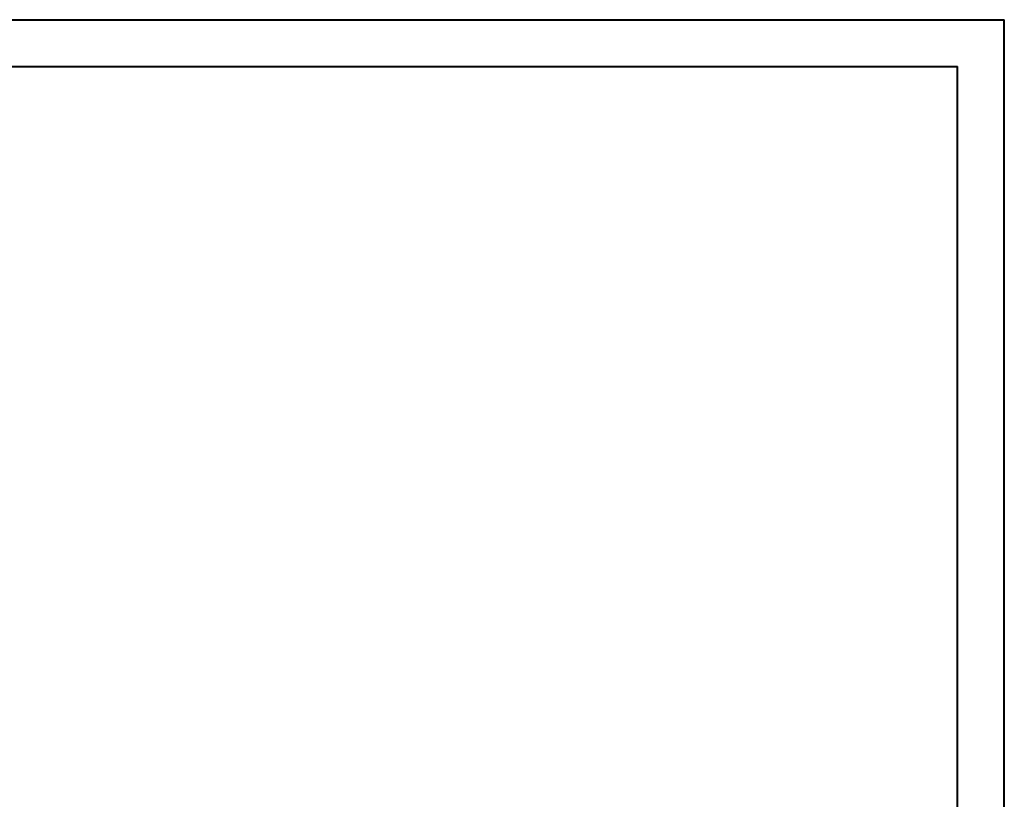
# Model space of a CAD drawing. Header units: millimetres. Extents: x 0 to 210, y 0 to 297.
# Tile 7 of 7: x 105 to 210, y 214 to 297. Entities that reach past the tile are written whole.
import ezdxf

# ---------------------------------------------------------------- set-up
doc = ezdxf.new("R2010")
doc.units = ezdxf.units.MM

msp = doc.modelspace()

# ---------------------------------------------------------------- linework, layer by layer
at = {"color": 7, "linetype": 'Continuous', "lineweight": 40}
for p, q in [((0.08, 297.21), (210.08, 297.21)), ((210.08, 0.21), (210.08, 297.21)), ((210.08, 292.21), (210.08, 297.21)), ((10.08, 292.21), (205.08, 292.21)), ((205.08, 5.21), (205.08, 292.21))]:
    msp.add_line(p, q, dxfattribs=at)

doc.saveas('drawing.dxf')
